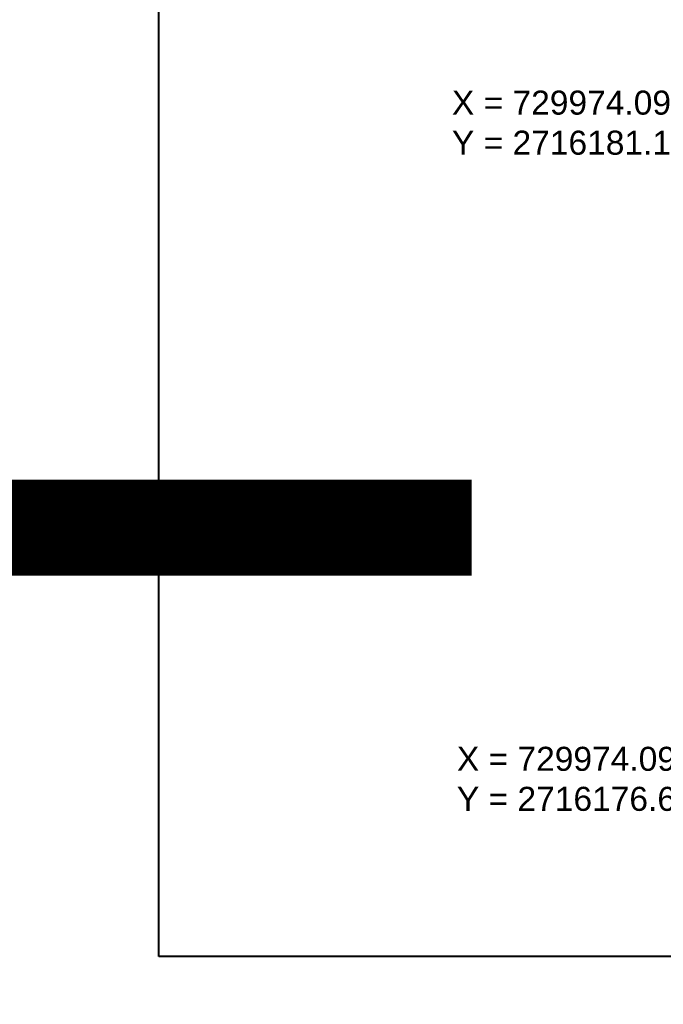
# Model space of a CAD drawing. Header units: inches. Extents: x 727810 to 1461440, y 2714588 to 5435005.
# Tile 215 of 233: x 729965.93 to 729972.63, y 2716172.64 to 2716182.88. Entities that reach past the tile are written whole.
import ezdxf

# ---------------------------------------------------------------- set-up
doc = ezdxf.new("R2010")
doc.units = ezdxf.units.IN
doc.header["$MEASUREMENT"] = 0
for name, color, linetype in [('Inverter Room', 7, 'Continuous'), ('pl cable iength', 7, 'Continuous'), ('SCB', 7, 'Continuous')]:
    doc.layers.add(name, color=color, linetype=linetype)
doc.styles.add('ROMANS', font='ROMANS.shx', dxfattribs={"height": 10})
doc.styles.get("Standard").update_dxf_attribs({"font": 'arial.ttf'})
doc.dimstyles.new('ROMANS$7', dxfattribs={"dimscale": 100, "dimtxt": 2.5, "dimasz": 2, "dimexe": 20, "dimexo": 20, "dimgap": 0.5, "dimtad": 1, "dimdec": 0, "dimrnd": 5, "dimzin": 0, "dimdsep": 46, "dimtxsty": 'ROMANS', "dimcen": 0.09, "dimdle": 20, "dimclrd": 256, "dimclre": 256, "dimclrt": 3, "dimadec": 0, "dimazin": 0, "dimtfac": 20, "dimtdec": 0, "dimtix": 1, "dimtmove": 2, "dimatfit": 3, "dimfxl": 1, "dimtolj": 1, "dimtzin": 0, "dimarcsym": 0})

msp = doc.modelspace()

# ---------------------------------------------------------------- linework, layer by layer
at = {"color": 3, "lineweight": 40}
for p, q in [((729967.37425, 2716173.13181, -0.148), (729967.37425, 2716200.12847, -0.148)), ((730007.01999, 2716173.13181, -0.148), (729967.37425, 2716173.13181, -0.148))]:
    msp.add_line(p, q, dxfattribs=at)
at = {"layer": 'pl cable iength', "color": 3, "lineweight": 40, "const_width": 1, "elevation": -0.148}
msp.add_lwpolyline([(729970.6322, 2716177.59527), (729953.30298, 2716177.59527), (729951.41055, 2715689.19709), (730001.34728, 2715674.47179), (730001.34728, 2715648.00183)], dxfattribs=at)

# ---------------------------------------------------------------- texts
at = {"layer": 'SCB', "color": 3, "lineweight": 40, "char_height": 0.25, "attachment_point": 1}
for s, insert, width in [('X = 729974.09     Y = 2716181.13', (729970.42577, 2716182.14516), 2.8904249), ('X = 729974.09     Y = 2716181.13', (729970.42577, 2716182.14516), 2.8904249), ('X = 729974.09     Y = 2716176.63', (729970.4774, 2716175.31563), 2.9534249), ('X = 729974.09     Y = 2716176.63', (729970.4774, 2716175.31563), 2.9534249)]:
    msp.add_mtext(s, dxfattribs=dict(at, insert=insert, width=width))

# ---------------------------------------------------------------- leaders
at = {"layer": 'Inverter Room', "ltscale": 0.5}
for points in [[(729921.17402, 2716084.59473, 0.21928), (729921.65334, 2716084.93742, 0.21928), (729921.85725, 2716084.93742, 0.21928)], [(729988.68615, 2716189.53275), (729988.44543, 2716188.54975), (729987.87883, 2716188.5574)]]:
    msp.add_leader(points, dimstyle='ROMANS$7', override={"dimtxt": 150, "dimgap": 0.5, "dimtad": 0, "dimtfill": 1, "dimarcsym": 1}, dxfattribs=at)

doc.saveas('drawing.dxf')
